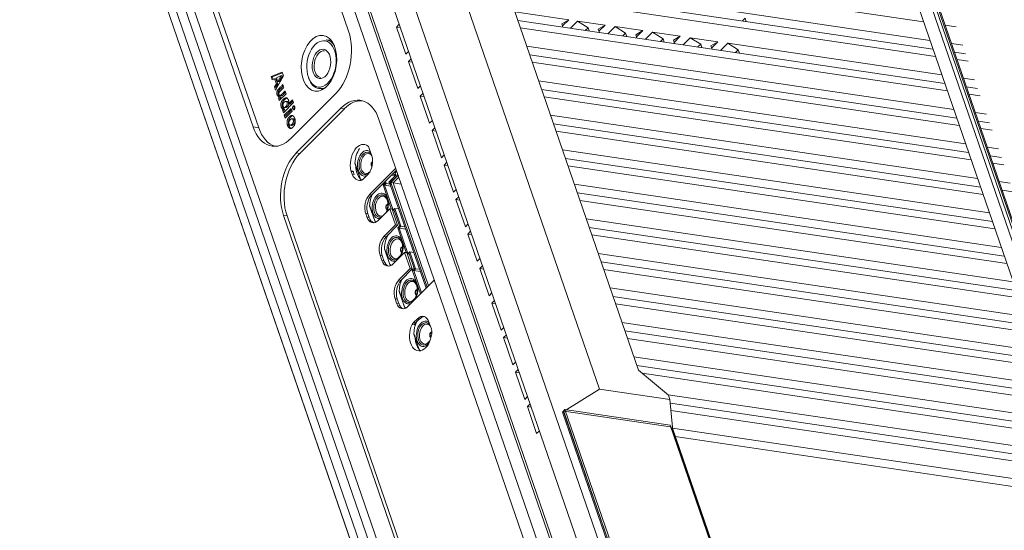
# Model space of a CAD drawing. Header units: millimetres. Extents: x 0 to 841, y 0 to 594.
# Tile 19 of 26: x 576 to 685, y 322 to 379. Entities that reach past the tile are written whole.
import ezdxf

# ---------------------------------------------------------------- set-up
doc = ezdxf.new("R2010")
doc.units = ezdxf.units.MM
for name, color, linetype, lineweight in [('Default', 7, 'Continuous', 18), ('EIO板-PX2_\ue85dX', 7, 'Continuous', 18), ('ID407', 7, 'Continuous', 18), ('主壳R2R2R', 7, 'Continuous', 18), ('保护壳前1111-', 7, 'Continuous', 18), ('保护壳后0鍚_617', 7, 'Continuous', 18), ('支架鶹', 7, 'Continuous', 18), ('背部LOFS', 7, 'Continuous', 18), ('贴纸QP', 7, 'Continuous', 18)]:
    doc.layers.add(name, color=color, linetype=linetype, lineweight=lineweight)

# ---------------------------------------------------------------- blocks, each defined once
blk = doc.blocks.new('SE5')
at = {"layer": 'EIO板-PX2_\ue85dX', "color": 7, "linetype": 'Continuous'}
for p, q in [((613.08, 363), (613.7, 361.22)), ((613.08, 363), (613.09, 362.96)), ((613.73, 361.13), (613.09, 362.96)), ((617.63, 361.68), (616.84, 360.89)), ((617, 360.84), (617.68, 361.52)), ((617.07, 360.86), (617.84, 361.63)), ((617.12, 361.68), (617.56, 361.62)), ((617.21, 361.77), (617.61, 361.71)), ((617.95, 361.44), (617.32, 360.81)), ((617.72, 362.11), (617.54, 361.93)), ((617.68, 361.52), (617.54, 361.93)), ((617.83, 361.79), (617.79, 361.75)), ((617.85, 361.74), (617.79, 361.75)), ((617.79, 361.75), (617.84, 361.63)), ((617.84, 361.63), (617.91, 361.56)), ((613.7, 361.22), (613.73, 361.13)), ((616.19, 360.6), (616.38, 360.79)), ((617.11, 357.92), (616.19, 360.6)), ((616.35, 360.56), (616.19, 360.6)), ((616.38, 360.79), (616.34, 360.9)), ((616.55, 360.76), (616.35, 360.56)), ((617.06, 360.45), (616.35, 360.56)), ((616.35, 360.56), (617.3, 357.78)), ((616.55, 360.76), (616.38, 360.79)), ((616.46, 361.02), (616.55, 360.76)), ((617.06, 360.68), (616.55, 360.76)), ((616.84, 360.89), (616.9, 360.73)), ((617.01, 360.84), (616.9, 360.73)), ((616.9, 360.73), (617.05, 360.71)), ((617.06, 360.68), (617, 360.84)), ((617.06, 360.68), (617, 360.62)), ((617, 360.62), (620.96, 349.13)), ((617.07, 360.86), (617.32, 360.81)), ((621.08, 349.25), (617.07, 360.86)), ((617.32, 360.81), (621.24, 349.42)), ((618.22, 360.67), (617.32, 360.81)), ((614.71, 358.28), (615.33, 356.49)), ((614.71, 358.28), (614.72, 358.23)), ((615.34, 356.43), (614.72, 358.23)), ((616.74, 358.44), (616.71, 358.44)), ((617.3, 357.78), (617.5, 357.98)), ((617.5, 357.98), (617.4, 357.86)), ((617.5, 357.98), (617.94, 357.92)), ((617.5, 357.98), (618.18, 356.01)), ((616.62, 357.85), (616.65, 357.85)), ((617.25, 357.72), (617.3, 357.78)), ((617.4, 357.86), (617.26, 357.71)), ((618.02, 356.04), (617.4, 357.86)), ((615.33, 356.49), (615.34, 356.44)), ((617.82, 355.85), (618.02, 356.04)), ((618.77, 353.08), (617.82, 355.85)), ((617.82, 355.85), (617.99, 355.81)), ((618.18, 356.01), (617.99, 355.81)), ((618.7, 355.7), (617.99, 355.81)), ((617.99, 355.81), (618.96, 352.97)), ((618.18, 356.01), (618.02, 356.04)), ((618.62, 355.94), (618.18, 356.01)), ((618.36, 353.71), (618.34, 353.72)), ((616.34, 353.55), (616.95, 351.76)), ((616.34, 353.55), (616.35, 353.51)), ((616.98, 351.67), (616.35, 353.51)), ((618.25, 353.12), (618.28, 353.12)), ((619.05, 353.05), (618.89, 352.88)), ((618.89, 352.89), (618.96, 352.97)), ((618.96, 352.97), (619.16, 353.17)), ((619.16, 353.17), (619.05, 353.05)), ((619.64, 351.34), (619.05, 353.05)), ((619.16, 353.17), (619.6, 353.11)), ((619.16, 353.17), (619.8, 351.3)), ((616.95, 351.76), (616.98, 351.67)), ((619.44, 351.14), (619.64, 351.34)), ((620.35, 348.52), (619.44, 351.14)), ((619.44, 351.14), (619.61, 351.1)), ((619.8, 351.3), (619.61, 351.1)), ((620.32, 351), (619.61, 351.1)), ((619.61, 351.1), (620.46, 348.63)), ((619.8, 351.3), (619.64, 351.34)), ((620.24, 351.24), (619.8, 351.3)), ((617.97, 348.83), (618.58, 347.04)), ((617.97, 348.83), (617.98, 348.78)), ((618.61, 346.95), (617.98, 348.78)), ((619.88, 348.4), (619.91, 348.39)), ((619.99, 348.99), (619.97, 348.99)), ((618.58, 347.04), (618.61, 346.95)), ((619.6, 344.1), (620.21, 342.31)), ((619.6, 344.1), (619.61, 344.05)), ((620.24, 342.22), (619.61, 344.05)), ((621.6, 344.27), (621.6, 344.27)), ((621.51, 343.67), (621.52, 343.67)), ((620.21, 342.31), (620.24, 342.22))]:
    blk.add_line(p, q, dxfattribs=at)
for centre, major_axis, start_param, end_param in [((614.43, 363.16), (0.31, 2.13), 0.907401, 1.734054), ((614.26, 362.99), (0.21, 1.41), 0, 3.529598), ((614.32, 362.98), (-0.18, -1.24), 2.520913, 6.283185), ((614.42, 362.96), (0.16, 1.11), 0, 3.87593), ((614.26, 362.99), (0.21, 1.41), 5.8599, 6.283185), ((614.42, 362.96), (0.16, 1.11), 5.664988, 6.283185), ((615.06, 362.89), (-0.044, -0.297), 3.468006, 6.022193), ((615.06, 362.89), (-0.041, -0.277), 3.469567, 6.019647), ((615.08, 362.89), (-0.037, -0.247), 3.638836, 5.848841), ((614.32, 362.98), (-0.18, -1.24), 0, 0.772571), ((614.43, 363.16), (0.31, 2.13), 2.803283, 2.920799), ((614.51, 363.15), (0.33, 2.23), 2.790983, 2.826696), ((616.06, 358.43), (0.31, 2.13), 1.087806, 1.734054), ((615.89, 358.26), (0.21, 1.41), 0, 3.354349), ((615.95, 358.25), (-0.18, -1.24), 0.985068, 6.283185), ((616.05, 358.24), (0.16, 1.11), 0, 3.617791), ((615.89, 358.26), (0.21, 1.41), 4.32458, 6.283185), ((616.05, 358.24), (0.16, 1.11), 5.419487, 6.283185), ((616.67, 358.15), (-0.044, -0.297), 3.010993, 6.283185), ((616.67, 358.15), (-0.041, -0.277), 2.977222, 6.283185), ((616.69, 358.14), (-0.037, -0.247), 3.087875, 6.283185), ((615.95, 358.25), (-0.18, -1.24), 0, 0.410676), ((616.67, 358.15), (-0.044, -0.297), 0, 0.1306), ((616.67, 358.15), (-0.041, -0.277), 0, 0.16298), ((616.69, 358.14), (-0.037, -0.247), 0, 0.052371), ((616.06, 358.43), (0.31, 2.13), 2.803283, 2.85057), ((617.69, 353.71), (0.31, 2.13), 0.944093, 1.734054), ((617.52, 353.54), (0.21, 1.41), 0, 3.553341), ((617.52, 353.54), (0.21, 1.41), 4.125589, 6.283185), ((617.68, 353.51), (0.16, 1.11), 0, 4.005292), ((617.68, 353.51), (0.16, 1.11), 5.419486, 6.283185), ((618.3, 353.42), (-0.044, -0.297), 3.010993, 6.283185), ((618.3, 353.42), (-0.041, -0.277), 2.977222, 6.283185), ((618.32, 353.42), (-0.037, -0.247), 3.087875, 6.283185), ((618.3, 353.42), (-0.041, -0.277), 0, 0.16298), ((618.3, 353.42), (-0.044, -0.297), 0, 0.1306), ((618.32, 353.42), (-0.037, -0.247), 0, 0.052371), ((617.69, 353.71), (0.31, 2.13), 2.803283, 2.928141), ((617.77, 353.69), (0.33, 2.23), 2.790983, 2.833365), ((619.32, 348.98), (0.31, 2.13), 1.099786, 1.734054), ((619.15, 348.81), (0.21, 1.41), 0, 3.552082), ((619.3, 348.79), (0.16, 1.11), 0, 4.005292), ((619.15, 348.81), (0.21, 1.41), 4.126847, 6.283185), ((619.3, 348.79), (0.16, 1.11), 5.419486, 6.283185), ((619.93, 348.69), (-0.044, -0.297), 3.010993, 6.283185), ((619.92, 348.69), (-0.041, -0.277), 2.977222, 6.283185), ((619.95, 348.69), (-0.037, -0.247), 3.087875, 6.283185), ((619.92, 348.69), (-0.041, -0.277), 0, 0.16298), ((619.93, 348.69), (-0.044, -0.297), 0, 0.1306), ((619.95, 348.69), (-0.037, -0.247), 0, 0.052371), ((619.32, 348.98), (0.31, 2.13), 2.803283, 2.927766), ((619.4, 348.97), (0.33, 2.23), 2.790983, 2.833024), ((620.95, 344.25), (0.31, 2.13), 1.099182, 1.734054), ((620.78, 344.08), (0.21, 1.41), 0, 3.971087), ((620.83, 344.08), (-0.18, -1.24), 2.596997, 6.283185), ((620.93, 344.06), (0.16, 1.11), 0, 4.005292), ((620.78, 344.08), (0.21, 1.41), 5.902155, 6.283185), ((620.93, 344.06), (0.16, 1.11), 5.747693, 6.283185), ((621.55, 343.97), (-0.044, -0.297), 3.141593, 6.283185), ((621.55, 343.97), (-0.041, -0.277), 3.106053, 6.283185), ((621.58, 343.97), (-0.037, -0.247), 3.23682, 6.196404), ((620.83, 344.08), (-0.18, -1.24), 0, 1.1426), ((621.55, 343.97), (-0.041, -0.277), 0, 0.044153), ((621.55, 343.97), (-0.044, -0.297), 0, 0.026575), ((620.95, 344.25), (0.31, 2.13), 2.803283, 2.937887)]:
    blk.add_ellipse(centre, major_axis=major_axis, ratio=0.618885, start_param=start_param, end_param=end_param, dxfattribs=at)
for centre in [(617.57, 353.53), (619.2, 348.8)]:
    blk.add_ellipse(centre, major_axis=(-0.18, -1.24), ratio=0.618885, dxfattribs=at)
at = {"layer": 'ID407', "color": 7, "linetype": 'Continuous'}
for p, q in [((610.47, 376.6), (609.89, 376.69)), ((609.09, 371.27), (609.57, 371.2))]:
    blk.add_line(p, q, dxfattribs=at)
for centre, major_axis, start_param, end_param in [((609.37, 374), (-0.38, -2.56), 2.805817, 6.283185), ((609.49, 373.98), (-0.4, -2.71), 2.508036, 3.141593), ((609.49, 373.98), (-0.22, -1.47), 3.141593, 6.283185), ((609.37, 374), (-0.38, -2.56), 0.33081, 2.805817), ((609.49, 373.98), (-0.4, -2.71), 5.410497, 6.283185), ((609.37, 374), (-0.38, -2.56), 0, 0.33081), ((609.49, 373.98), (-0.4, -2.71), 0, 0.494993)]:
    blk.add_ellipse(centre, major_axis=major_axis, ratio=0.618688, start_param=start_param, end_param=end_param, dxfattribs=at)
blk.add_ellipse((609.37, 374), major_axis=(-0.24, -1.62), ratio=0.618688, dxfattribs=at)
at = {"layer": '主壳R2R2R', "color": 7, "linetype": 'Continuous'}
for p, q in [((649.7, 277.84), (587.07, 459.54)), ((585.97, 458.44), (649.38, 274.48)), ((586.55, 452.54), (612.37, 377.64)), ((601.79, 367.01), (575.92, 442.07)), ((602.41, 366.91), (577.02, 440.6)), ((645, 292.24), (603.85, 411.64)), ((676.1, 378.66), (628.78, 385.66)), ((629.81, 382.65), (677.14, 375.65)), ((677.42, 374.84), (630.09, 381.84)), ((630.8, 379.78), (636.77, 378.9)), ((655.16, 379.81), (676.81, 376.61)), ((631.13, 378.83), (678.46, 371.83)), ((636, 378.46), (636.77, 378.9)), ((636.08, 378.22), (636.77, 378.9)), ((636.96, 377.97), (637.75, 378.76)), ((637.75, 378.76), (640.81, 378.3)), ((637.75, 378.76), (638.92, 378.02)), ((656.02, 378.78), (656.33, 379.08)), ((656.33, 379.08), (656.46, 378.71)), ((617.69, 378.09), (617.99, 378.4)), ((618.72, 375.08), (617.69, 378.09)), ((617.69, 378.09), (618.12, 378.03)), ((678.74, 371.01), (631.41, 378.01)), ((636.13, 378.09), (636, 378.46)), ((638.61, 377.72), (638.92, 378.02)), ((638.92, 378.02), (639.04, 377.66)), ((640.05, 377.86), (640.81, 378.3)), ((640.18, 377.49), (640.05, 377.86)), ((640.81, 378.3), (640.13, 377.62)), ((641.12, 377.35), (641.91, 378.14)), ((641.91, 378.14), (644.98, 377.69)), ((641.91, 378.14), (643.08, 377.41)), ((644.98, 377.69), (644.21, 377.24)), ((644.98, 377.69), (644.29, 377)), ((679.73, 378.13), (678.48, 378.31)), ((642.77, 377.11), (643.08, 377.41)), ((643.08, 377.41), (643.2, 377.04)), ((644.34, 376.87), (644.21, 377.24)), ((645.28, 376.74), (646.07, 377.53)), ((646.07, 377.53), (649.14, 377.07)), ((646.07, 377.53), (647.24, 376.8)), ((646.94, 376.49), (647.24, 376.8)), ((647.24, 376.8), (647.37, 376.43)), ((649.14, 377.07), (648.37, 376.63)), ((648.5, 376.26), (648.37, 376.63)), ((649.14, 377.07), (648.46, 376.39)), ((649.45, 376.12), (650.23, 376.91)), ((650.23, 376.91), (653.3, 376.46)), ((650.23, 376.91), (651.4, 376.18)), ((632.12, 375.96), (679.45, 368.96)), ((651.1, 375.88), (651.4, 376.18)), ((651.4, 376.18), (651.53, 375.81)), ((653.3, 376.46), (652.54, 376.01)), ((652.66, 375.64), (652.54, 376.01)), ((653.3, 376.46), (652.62, 375.77)), ((653.61, 375.5), (654.4, 376.29)), ((654.4, 376.29), (678.13, 372.78)), ((654.4, 376.29), (655.56, 375.57)), ((655.26, 375.26), (655.56, 375.57)), ((655.56, 375.57), (655.69, 375.2)), ((679.19, 376.26), (680.44, 376.07)), ((619.03, 375.39), (618.72, 375.08)), ((619.01, 374.27), (619.31, 374.57)), ((632.45, 375), (679.78, 368)), ((679.52, 375.3), (680.77, 375.12)), ((681.05, 374.3), (679.8, 374.49)), ((620.04, 371.26), (619.01, 374.27)), ((619.01, 374.27), (619.44, 374.2)), ((680.06, 367.19), (632.73, 374.19)), ((603.78, 372.59), (605.02, 373.08)), ((603.9, 372.23), (603.78, 372.59)), ((603.93, 372.56), (603.78, 372.59)), ((604.18, 372.36), (603.9, 372.23)), ((603.93, 372.56), (605.04, 373.01)), ((603.93, 372.56), (604.03, 372.29)), ((604.18, 372.36), (604.33, 372.34)), ((604.37, 371.81), (604.18, 372.36)), ((605.15, 372.7), (604.29, 371.1)), ((604.33, 372.34), (604.52, 371.79)), ((604.9, 372.72), (604.37, 372.47)), ((604.51, 372.06), (604.38, 372.47)), ((604.52, 372.06), (604.9, 372.72)), ((605.05, 372.69), (604.67, 372.04)), ((605.05, 372.69), (604.9, 372.72)), ((605.02, 373.08), (605.15, 372.7)), ((680.51, 372.43), (681.76, 372.25)), ((604.17, 371.46), (604.37, 371.81)), ((604.17, 371.46), (604.32, 371.43)), ((604.29, 371.1), (604.17, 371.46)), ((604.52, 371.79), (604.32, 371.43)), ((604.32, 371.43), (604.38, 371.27)), ((604.37, 371.81), (604.52, 371.79)), ((604.67, 372.04), (604.51, 372.06)), ((620.35, 371.56), (620.04, 371.26)), ((633.44, 372.13), (680.77, 365.13)), ((633.77, 371.18), (681.1, 364.18)), ((680.84, 371.48), (682.09, 371.29)), ((604.59, 370.24), (604.74, 370.22)), ((604.69, 369.93), (604.59, 370.24)), ((605.44, 370.68), (604.69, 369.93)), ((604.7, 370.51), (604.95, 370.47)), ((604.86, 370.34), (604.7, 370.36)), ((604.74, 370.22), (604.86, 370.34)), ((604.8, 370.04), (604.74, 370.22)), ((605.33, 371), (605.44, 370.68)), ((610.96, 370.73), (606.01, 365.76)), ((606.15, 370.02), (606.26, 369.71)), ((620.32, 370.44), (620.63, 370.75)), ((620.32, 370.44), (620.76, 370.38)), ((621.36, 367.43), (620.32, 370.44)), ((681.38, 363.36), (634.05, 370.36)), ((682.37, 370.48), (681.12, 370.66)), ((605.04, 368.91), (605.2, 368.89)), ((605.15, 368.59), (605.04, 368.91)), ((606.26, 369.71), (605.15, 368.59)), ((605.31, 369), (605.15, 369.02)), ((605.16, 369.2), (605.39, 369.16)), ((605.2, 368.89), (605.31, 369)), ((605.26, 368.7), (605.2, 368.89)), ((605.25, 368.31), (606, 369.06)), ((605.6, 369.84), (605.38, 369.87)), ((605.41, 368.29), (606.05, 368.93)), ((605.63, 369.31), (605.47, 369.33)), ((605.7, 369.57), (605.86, 369.55)), ((605.86, 369.55), (606.2, 369.89)), ((606, 369.06), (606.11, 368.75)), ((606.39, 369.31), (606.23, 369.33)), ((606.58, 364.13), (611.52, 369.1)), ((611.52, 369.1), (611.91, 369.04)), ((605.25, 368.31), (605.41, 368.29)), ((605.36, 367.99), (605.25, 368.31)), ((606.11, 368.75), (605.36, 367.99)), ((605.47, 368.11), (605.41, 368.29)), ((605.96, 368.13), (605.81, 368.15)), ((606.26, 367.91), (606.04, 367.94)), ((615.74, 367.85), (648.18, 273.75)), ((634.76, 368.31), (682.09, 361.31)), ((681.83, 368.61), (683.08, 368.42)), ((601.79, 367.01), (602.41, 366.91)), ((605.84, 367.22), (606.06, 367.18)), ((606.09, 367.3), (606.11, 367.32)), ((606.27, 367.3), (606.11, 367.32)), ((606.25, 367.03), (606.22, 366.99)), ((606.27, 367.3), (606.24, 367.28)), ((621.67, 367.74), (621.36, 367.43)), ((621.64, 366.62), (621.95, 366.92)), ((635.09, 367.35), (682.42, 360.35)), ((682.16, 367.65), (683.41, 367.47)), ((683.69, 366.65), (682.44, 366.83)), ((621.64, 366.62), (622.08, 366.55)), ((622.68, 363.61), (621.64, 366.62)), ((682.7, 359.54), (635.37, 366.53)), ((683.14, 364.78), (684.4, 364.6)), ((606.58, 364.13), (606.97, 364.07)), ((622.98, 363.91), (622.68, 363.61)), ((636.08, 364.48), (683.4, 357.48)), ((636.41, 363.53), (683.73, 356.53)), ((683.47, 363.83), (684.73, 363.64)), ((622.96, 362.79), (623.27, 363.1)), ((622.96, 362.79), (623.39, 362.73)), ((624, 359.78), (622.96, 362.79)), ((684.02, 355.71), (636.69, 362.71)), ((685.01, 362.82), (683.76, 363.01)), ((617.25, 361.81), (617.6, 361.76)), ((637.4, 360.66), (684.72, 353.66)), ((684.46, 360.96), (685.72, 360.77)), ((624.3, 360.09), (624, 359.78)), ((624.28, 358.96), (624.58, 359.27)), ((637.73, 359.7), (685.05, 352.7)), ((684.79, 360), (686.05, 359.81)), ((624.28, 358.96), (624.71, 358.9)), ((625.32, 355.96), (624.28, 358.96)), ((685.33, 351.88), (638.01, 358.88)), ((605.17, 357.21), (605.56, 357.16)), ((620.93, 311.48), (605.17, 357.21)), ((614.64, 357), (614.5, 357.4)), ((625.62, 356.26), (625.32, 355.96)), ((638.71, 356.83), (686.04, 349.83)), ((639.04, 355.87), (686.37, 348.87)), ((625.6, 355.14), (625.9, 355.45)), ((625.6, 355.14), (626.03, 355.08)), ((626.64, 352.13), (625.6, 355.14)), ((686.65, 348.06), (639.33, 355.06)), ((616.3, 352.18), (616.1, 352.75)), ((640.03, 353), (687.36, 346)), ((626.94, 352.44), (626.64, 352.13)), ((626.92, 351.31), (627.22, 351.62)), ((640.36, 352.05), (687.69, 345.05)), ((626.92, 351.31), (627.35, 351.25)), ((627.95, 348.3), (626.92, 351.31)), ((687.97, 344.23), (640.64, 351.23)), ((628.26, 348.61), (627.95, 348.3)), ((641.35, 349.18), (688.68, 342.18)), ((641.68, 348.22), (689.01, 341.22)), ((617.93, 347.46), (617.76, 347.94)), ((628.24, 347.49), (628.54, 347.79)), ((628.24, 347.49), (628.67, 347.42)), ((629.27, 344.48), (628.24, 347.49)), ((689.29, 340.41), (641.96, 347.41)), ((642.67, 345.35), (690, 338.35)), ((629.58, 344.78), (629.27, 344.48)), ((629.55, 343.66), (629.86, 343.97)), ((643, 344.4), (690.33, 337.4)), ((629.55, 343.66), (629.99, 343.6)), ((630.59, 340.65), (629.55, 343.66)), ((690.7, 336.57), (643.28, 343.58)), ((630.9, 340.96), (630.59, 340.65)), ((643.99, 341.53), (711.07, 331.61)), ((644.32, 340.57), (713.8, 330.29)), ((630.87, 339.84), (631.18, 340.14)), ((630.87, 339.84), (631.31, 339.77)), ((631.91, 336.82), (630.87, 339.84)), ((714.08, 329.48), (644.91, 339.71)), ((647.79, 337.33), (712.39, 327.78)), ((632.22, 337.13), (631.91, 336.82)), ((632.19, 336.01), (632.5, 336.32)), ((648.04, 336.39), (715.12, 326.47)), ((632.19, 336.01), (632.62, 335.94)), ((633.22, 333.03), (632.19, 336.01)), ((715.4, 325.65), (648.11, 335.6)), ((633.52, 333.33), (633.22, 333.03)), ((648.27, 333.63), (713.71, 323.95)), ((648.58, 332.7), (716.43, 322.67))]:
    blk.add_line(p, q, dxfattribs=at)
blk.add_arc((412.65, 305.09), 203.64, 19.0009, 19.0952, dxfattribs=at)
for centre, major_axis, start_param, end_param in [((609.55, 374.81), (-0.73, -4.95), 0.697872, 2.268668), ((610.81, 373.83), (0.46, 3.09), 0.464537, 0.533158), ((612.93, 365.02), (-0.73, -4.95), 2.268668, 3.839465), ((604.61, 369.84), (0.73, 4.95), 2.268668, 3.839465), ((605.23, 369.75), (0.73, 4.95), 2.268668, 3.039882), ((607.98, 360.04), (0.73, 4.95), 0.697872, 2.268668)]:
    blk.add_ellipse(centre, major_axis=major_axis, ratio=0.618885, start_param=start_param, end_param=end_param, dxfattribs=at)
blk.add_ellipse((609.1, 374.08), major_axis=(0.46, 3.09), ratio=0.618885, dxfattribs=at)
for points, degree, knots in [([(604.7, 370.36), (604.52, 370.36), (604.44, 370.61), (604.38, 370.78), (604.48, 371.05), (604.51, 371.13), (605.09, 371.71)], 2, [0, 0, 0, 0.433049, 0.433049, 0.866183, 0.866183, 1.732451, 1.732451, 1.732451]), ([(605.13, 371.58), (604.67, 371.11), (604.64, 371.03), (604.53, 370.79), (604.59, 370.59), (604.66, 370.33), (604.86, 370.34)], 2, [0, 0, 0, 0.748298, 0.748298, 1.16454, 1.16454, 1.580781, 1.580781, 1.580781]), ([(605.2, 371.4), (605.03, 371.22), (604.86, 371.05), (604.7, 370.9), (604.68, 370.85), (604.62, 370.72), (604.66, 370.61), (604.71, 370.49), (604.81, 370.5), (604.83, 370.5), (605, 370.66), (605.07, 370.72), (605.33, 371)], 2, [0, 0, 0, 0.479496, 0.479496, 0.719244, 0.719244, 0.958992, 0.958992, 1.19874, 1.19874, 1.438488, 1.438488, 1.917984, 1.917984, 1.917984]), ([(604.7, 370.36), (604.7, 370.36), (604.7, 370.36), (604.7, 370.36), (604.66, 370.32), (604.62, 370.28), (604.59, 370.24)], 3, [0, 0, 0, 0, 0.000943, 0.000943, 0.000943, 0.1664442, 0.1664442, 0.1664442, 0.1664442]), ([(605.15, 369.02), (604.89, 369.03), (604.87, 369.46), (604.85, 369.79), (605.13, 370.07), (605.41, 370.35), (605.59, 370.17), (605.83, 369.94), (605.7, 369.57)], 2, [0, 0, 0, 0.600779, 0.600779, 1.201656, 1.201656, 1.802532, 1.802532, 2.403315, 2.403315, 2.403315]), ([(604.92, 370.47), (604.94, 370.47), (604.98, 370.48), (605.07, 370.55), (605.18, 370.66), (605.28, 370.77), (605.36, 370.84), (605.38, 370.86)], 3, [0, 0, 0, 0, 0.0522863, 0.1709956, 0.2897049, 0.5271234, 0.6107298, 0.6107298, 0.6107298, 0.6107298]), ([(605.63, 370.21), (605.58, 370.21), (605.52, 370.2), (605.41, 370.17), (605.29, 370.05), (605.17, 369.93), (605.1, 369.78), (605.02, 369.61), (605.02, 369.44), (605.03, 369.25), (605.11, 369.11), (605.18, 369), (605.31, 369)], 2, [0, 0, 0, 0.135922, 0.135922, 0.438379, 0.438379, 0.740836, 0.740836, 1.043293, 1.043293, 1.34575, 1.34575, 1.648133, 1.648133, 1.648133]), ([(606.15, 370.02), (606, 369.87), (605.85, 369.72), (605.7, 369.57), (605.7, 369.57), (605.7, 369.57), (605.7, 369.57)], 3, [0, 0, 0, 0, 0.6373665, 0.6373665, 0.6373665, 0.6381922, 0.6381922, 0.6381922, 0.6381922]), ([(605.15, 369.02), (605.15, 369.02), (605.15, 369.02), (605.15, 369.02), (605.12, 368.98), (605.08, 368.95), (605.04, 368.91)], 3, [0, 0, 0, 0, 0.0009716, 0.0009716, 0.0009716, 0.1541419, 0.1541419, 0.1541419, 0.1541419]), ([(605.19, 369.69), (605.11, 369.57), (605.1, 369.47), (605.09, 369.41), (605.11, 369.34), (605.12, 369.28), (605.15, 369.24), (605.2, 369.16), (605.3, 369.19), (605.37, 369.21), (605.47, 369.33)], 2, [0, 0, 0, 0.2170403, 0.2170403, 0.3255604, 0.3255604, 0.4340806, 0.4340806, 0.6511208, 0.6511208, 0.8681611, 0.8681611, 0.8681611]), ([(605.47, 369.33), (605.57, 369.45), (605.58, 369.57), (605.6, 369.72), (605.53, 369.81), (605.47, 369.88), (605.37, 369.84), (605.29, 369.81), (605.19, 369.69)], 2, [0, 0, 0, 0.2329824, 0.2329824, 0.4659649, 0.4659649, 0.6989473, 0.6989473, 0.9319298, 0.9319298, 0.9319298]), ([(605.6, 369.84), (605.65, 369.83), (605.68, 369.79), (605.85, 369.57), (605.63, 369.31)], 2, [0, 0, 0, 0.1368294, 0.1368294, 0.6146452, 0.6146452, 0.6146452]), ([(606.27, 368.93), (606.24, 368.93), (606.21, 368.98), (606.18, 369.03), (606.17, 369.09), (606.16, 369.16), (606.18, 369.22), (606.2, 369.29), (606.23, 369.33)], 2, [0, 0, 0, 0.1144472, 0.1144472, 0.2288944, 0.2288944, 0.3433416, 0.3433416, 0.4577889, 0.4577889, 0.4577889]), ([(606.23, 369.33), (606.35, 369.43), (606.41, 369.26), (606.48, 369.11), (606.35, 368.97)], 2, [0, 0, 0, 0.272894, 0.272894, 0.5457881, 0.5457881, 0.5457881]), ([(606.39, 369.31), (606.36, 369.27), (606.34, 369.2), (606.32, 369.14), (606.32, 369.07), (606.33, 369.01), (606.36, 368.96), (606.38, 368.91), (606.43, 368.91)], 2, [0, 0, 0, 0.1147764, 0.1147764, 0.2295528, 0.2295528, 0.3443291, 0.3443291, 0.4591055, 0.4591055, 0.4591055]), ([(606.21, 366.99), (606.03, 366.81), (605.87, 366.86), (605.71, 366.92), (605.62, 367.17), (605.52, 367.44), (605.57, 367.7), (605.63, 367.97), (605.81, 368.15)], 2, [0, 0, 0, 0.459318, 0.459318, 0.918645, 0.918645, 1.377972, 1.377972, 1.837277, 1.837277, 1.837277]), ([(605.96, 368.13), (605.79, 367.95), (605.73, 367.68), (605.68, 367.42), (605.77, 367.15), (605.87, 366.89), (606.03, 366.84), (606.04, 366.84), (606.06, 366.83)], 2, [0, 0, 0, 0.480287, 0.480287, 0.960842, 0.960842, 1.441397, 1.441397, 1.484248, 1.484248, 1.484248]), ([(605.92, 367.83), (605.71, 367.62), (605.78, 367.36), (605.86, 367.08), (606.09, 367.3)], 2, [0, 0, 0, 0.457806, 0.457806, 0.915612, 0.915612, 0.915612]), ([(605.81, 368.15), (605.99, 368.33), (606.14, 368.28), (606.29, 368.24), (606.39, 368), (606.5, 367.74), (606.45, 367.48), (606.41, 367.22), (606.25, 367.03)], 2, [0, 0, 0, 0.447707, 0.447707, 0.895414, 0.895414, 1.343121, 1.343121, 1.790828, 1.790828, 1.790828]), ([(606.11, 367.32), (606.33, 367.56), (606.23, 367.81), (606.18, 367.93), (606.08, 367.93), (606.02, 367.93), (605.92, 367.83)], 2, [0, 0, 0, 0.4602492, 0.4602492, 0.7232487, 0.7232487, 0.9204983, 0.9204983, 0.9204983]), ([(606.26, 367.91), (606.34, 367.9), (606.39, 367.78), (606.49, 367.54), (606.27, 367.3)], 2, [0, 0, 0, 0.2389439, 0.2389439, 0.710726, 0.710726, 0.710726])]:
    blk.add_open_spline(points, degree=degree, knots=knots, dxfattribs=at)
for points in [[(605.63, 369.31), (605.48, 369.14), (605.39, 369.16)], [(606.35, 368.97), (606.31, 368.92), (606.27, 368.93)], [(606.28, 368.26), (606.13, 368.29), (605.96, 368.13)], [(606.24, 367.28), (606.14, 367.18), (606.06, 367.19)]]:
    blk.add_open_spline(points, degree=2, dxfattribs=at)
at = {"layer": '保护壳前1111-', "color": 7, "linetype": 'Continuous'}
for p, q in [((619.68, 309.18), (579.07, 426.99)), ((619.2, 307.8), (578.81, 424.97)), ((578.02, 424.17), (618.78, 305.92)), ((618.6, 303.75), (578.15, 421.12)), ((578.16, 421.09), (618.6, 303.74))]:
    blk.add_line(p, q, dxfattribs=at)
at = {"layer": '保护壳后0鍚_617', "color": 7, "linetype": 'Continuous'}
for p, q in [((604.25, 456.82), (644.5, 340.05)), ((597.74, 444.01), (648.56, 296.56)), ((595.99, 442.24), (646.81, 294.79)), ((640.17, 337.95), (604.66, 440.98)), ((644.5, 340.05), (647.83, 337.3)), ((640.17, 337.95), (636.26, 335.49)), ((648, 336.79), (640.17, 337.95)), ((647.83, 337.3), (648, 336.79)), ((648, 336.79), (648.29, 333.72)), ((636.2, 335.48), (636.26, 335.49)), ((644.78, 310.59), (636.2, 335.48)), ((644.81, 310.6), (636.23, 335.47)), ((636.26, 335.49), (648.29, 333.72)), ((648.15, 333.56), (648.2, 333.6)), ((656.73, 308.84), (648.2, 333.6)), ((648.27, 333.61), (648.29, 333.72)), ((656.81, 308.83), (648.27, 333.61))]:
    blk.add_line(p, q, dxfattribs=at)
for centre, start_param, end_param in [((636.19, 335.46), 3.141593, 4.436631), ((648.23, 333.6), 3.141595, 5.483829)]:
    blk.add_ellipse(centre, major_axis=(-0.0378, -0.013), ratio=0.504741, start_param=start_param, end_param=end_param, dxfattribs=at)
at = {"layer": '支架鶹', "color": 7, "linetype": 'Continuous'}
for p, q in [((690.37, 337.27), (668.15, 401.75)), ((673.27, 391.07), (687.39, 350.1)), ((673.67, 391.2), (687.72, 350.43)), ((674.07, 390.76), (687.91, 350.62)), ((688, 350.71), (674.23, 390.66))]:
    blk.add_line(p, q, dxfattribs=at)
at = {"layer": '背部LOFS', "color": 7, "linetype": 'Continuous'}
for p, q in [((636.08, 335.4), (636.36, 335.69)), ((636.08, 335.4), (644.52, 310.92)), ((648.02, 333.96), (636.36, 335.69)), ((636.36, 335.69), (644.8, 311.2)), ((656.45, 309.48), (648.02, 333.96))]:
    blk.add_line(p, q, dxfattribs=at)
at = {"layer": '贴纸QP', "color": 7, "linetype": 'Continuous'}
for p, q in [((606.97, 364.07), (611.91, 369.04)), ((614.94, 363.83), (614.67, 364.63)), ((617.61, 362.44), (614.69, 359.51)), ((612.88, 362.11), (612.65, 362.15)), ((612.67, 362.07), (612.77, 361.77)), ((612.67, 362.07), (612.9, 362.04)), ((613.01, 361.73), (612.77, 361.77)), ((612.9, 362.04), (613.01, 361.73)), ((614.52, 361.76), (614.07, 361.3)), ((617.68, 362.24), (614.92, 359.47)), ((614.92, 359.47), (614.69, 359.51)), ((621.18, 311.83), (605.56, 357.16)), ((614.27, 357.44), (614.41, 357.03)), ((614.5, 357.4), (614.27, 357.44)), ((614.64, 357), (614.41, 357.03)), ((614.5, 357.4), (614.64, 357)), ((616.95, 357.95), (615.67, 356.66)), ((617.57, 356.15), (616.95, 357.95)), ((617.19, 357.91), (616.95, 357.95)), ((617.81, 356.12), (617.19, 357.91)), ((616.29, 354.86), (617.57, 356.15)), ((616.53, 354.83), (617.81, 356.12)), ((617.81, 356.12), (617.57, 356.15)), ((616.53, 354.83), (616.29, 354.86)), ((615.87, 352.79), (616.07, 352.22)), ((616.1, 352.75), (615.87, 352.79)), ((616.1, 352.75), (616.3, 352.18)), ((618.59, 353.11), (617.33, 351.84)), ((619.21, 351.32), (618.59, 353.11)), ((618.83, 353.08), (618.59, 353.11)), ((619.44, 351.28), (618.83, 353.08)), ((616.3, 352.18), (616.07, 352.22)), ((617.95, 350.05), (619.21, 351.32)), ((618.18, 350.01), (619.44, 351.28)), ((619.44, 351.28), (619.21, 351.32)), ((618.18, 350.01), (617.95, 350.05)), ((618.96, 347.12), (621.88, 350.05)), ((617.53, 347.98), (617.69, 347.49)), ((617.76, 347.94), (617.53, 347.98)), ((617.93, 347.46), (617.69, 347.49)), ((617.76, 347.94), (617.93, 347.46)), ((619.64, 345.08), (619.41, 345.11)), ((619.58, 345.32), (620.01, 345.76)), ((619.81, 345.29), (619.58, 345.32)), ((619.81, 345.29), (620.25, 345.73)), ((620.25, 345.73), (620.01, 345.76)), ((621.55, 344.62), (621.28, 345.39))]:
    blk.add_line(p, q, dxfattribs=at)
for centre, major_axis, start_param, end_param in [((613.32, 364.96), (-0.73, -4.95), 3.205095, 3.839465), ((613.84, 363.08), (-0.3, -2), 2.789542, 5.290343), ((613.82, 363.78), (0.22, 1.48), 5.410261, 5.649014), ((608.37, 359.99), (-0.73, -4.95), 3.839465, 5.410261), ((614.1, 362.98), (0.22, 1.48), 3.839465, 5.410261), ((614.46, 362.99), (0.3, 2), 1.82246, 2.714877), ((613.8, 363.2), (-0.29, -1.98), 5.363674, 5.410261), ((613.84, 363.08), (0.3, 2), 2.37923, 3.303685), ((614.03, 363.17), (-0.29, -1.98), 5.363674, 5.410261), ((613.65, 362.53), (-0.22, -1.48), 0.340776, 0.697872), ((615.11, 358.28), (-0.22, -1.48), 3.839465, 5.410261), ((615.35, 358.25), (-0.22, -1.48), 3.839465, 5.410261), ((615.25, 357.88), (0.22, 1.48), 2.268668, 3.839465), ((615.48, 357.85), (0.22, 1.48), 2.268668, 3.014331), ((616.71, 353.64), (-0.22, -1.48), 3.839465, 5.410261), ((616.95, 353.6), (-0.22, -1.48), 3.839465, 5.410261), ((616.91, 353.07), (0.22, 1.48), 2.268668, 3.839465), ((617.14, 353.03), (0.22, 1.48), 2.268668, 3.014331), ((618.37, 348.82), (-0.22, -1.48), 3.839465, 5.410261), ((618.61, 348.79), (-0.22, -1.48), 3.839465, 5.410261), ((618.54, 348.34), (0.22, 1.48), 2.268668, 3.839465), ((618.77, 348.31), (0.22, 1.48), 2.268668, 3.014331), ((620.44, 344.54), (-0.22, -1.48), 2.268668, 3.839465), ((620.67, 344.5), (-0.22, -1.48), 3.268855, 3.839465), ((620.37, 344.13), (0.29, 1.94), 1.134366, 4.941041), ((620, 344.1), (0.22, 1.48), 0.697872, 0.913649), ((620.23, 344.06), (0.22, 1.48), 0.697872, 0.913649), ((620.7, 343.77), (0.22, 1.48), 5.243928, 5.410261), ((620.99, 344.04), (0.29, 1.94), 1.893676, 2.643661)]:
    blk.add_ellipse(centre, major_axis=major_axis, ratio=0.618885, start_param=start_param, end_param=end_param, dxfattribs=at)

msp = doc.modelspace()

# ---------------------------------------------------------------- block references
at = {"layer": 'Default'}
msp.add_blockref('SE5', (0, 0), dxfattribs=at)

doc.saveas('drawing.dxf')
